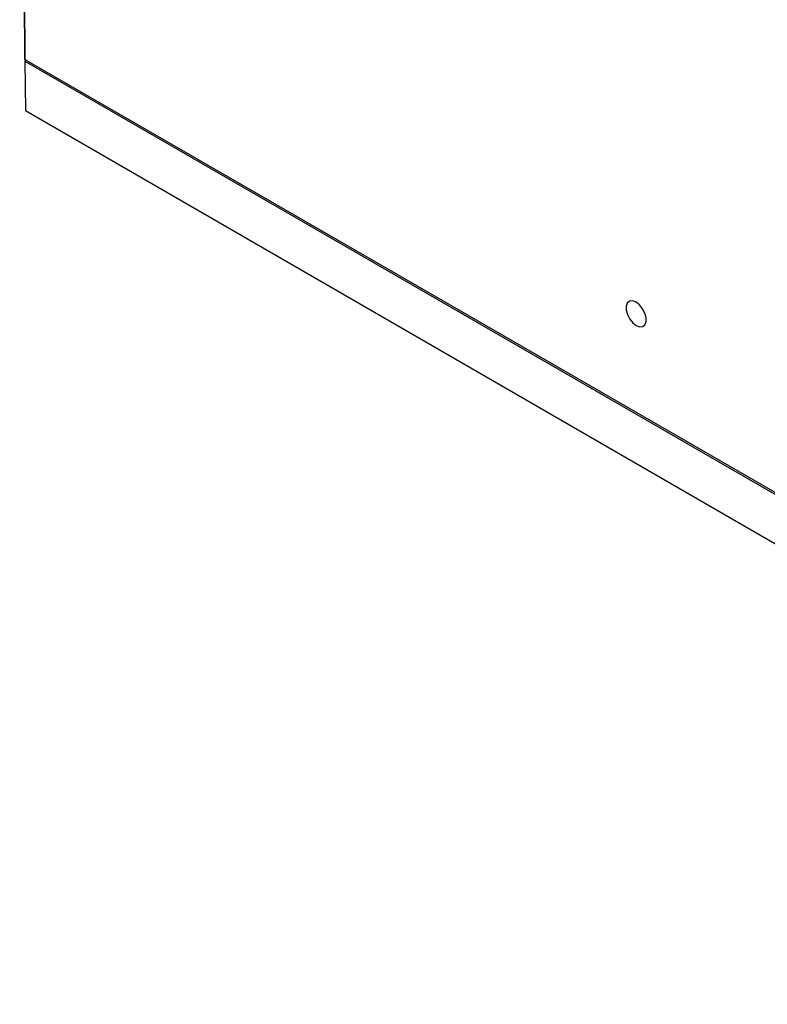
# Model space of a CAD drawing. Header units: inches. Extents: x 0.3 to 33.8, y 0.2 to 21.7.
# Tile 165 of 209: x 26.8 to 28.2, y 14.3 to 16. Entities that reach past the tile are written whole.
import ezdxf

# ---------------------------------------------------------------- set-up
doc = ezdxf.new("R2010")
doc.units = ezdxf.units.IN
doc.header["$MEASUREMENT"] = 0

msp = doc.modelspace()

# ---------------------------------------------------------------- linework, layer by layer
at = {"color": 7, "linetype": 'Continuous', "lineweight": 25}
for p, q in [((26.84833, 17.1248), (26.85754, 15.9666)), ((26.85754, 15.9666), (26.84833, 17.1248)), ((26.85754, 15.9666), (29.56223, 14.40522)), ((26.86035, 15.96498), (26.85757, 15.96335)), ((26.85757, 15.96335), (29.56225, 14.40196)), ((26.85757, 15.96335), (26.85826, 15.877)), ((26.85826, 15.877), (29.56294, 14.31562))]:
    msp.add_line(p, q, dxfattribs=at)
at = {"color": 7, "linetype": 'Continuous', "lineweight": 25, "flags": 128}
msp.add_lwpolyline([(27.92551, 15.54222), (27.91947, 15.54449), (27.91418, 15.54403), (27.91028, 15.5409), (27.90823, 15.53548), (27.90829, 15.52842), (27.91044, 15.52058), (27.91443, 15.5129), (27.91977, 15.5063), (27.92583, 15.50158), (27.93187, 15.49932), (27.93715, 15.49978), (27.94106, 15.5029), (27.94311, 15.50832), (27.94305, 15.51538), (27.9409, 15.52322), (27.93691, 15.53091), (27.93156, 15.53751), (27.92551, 15.54222)], dxfattribs=at)

doc.saveas('drawing.dxf')
